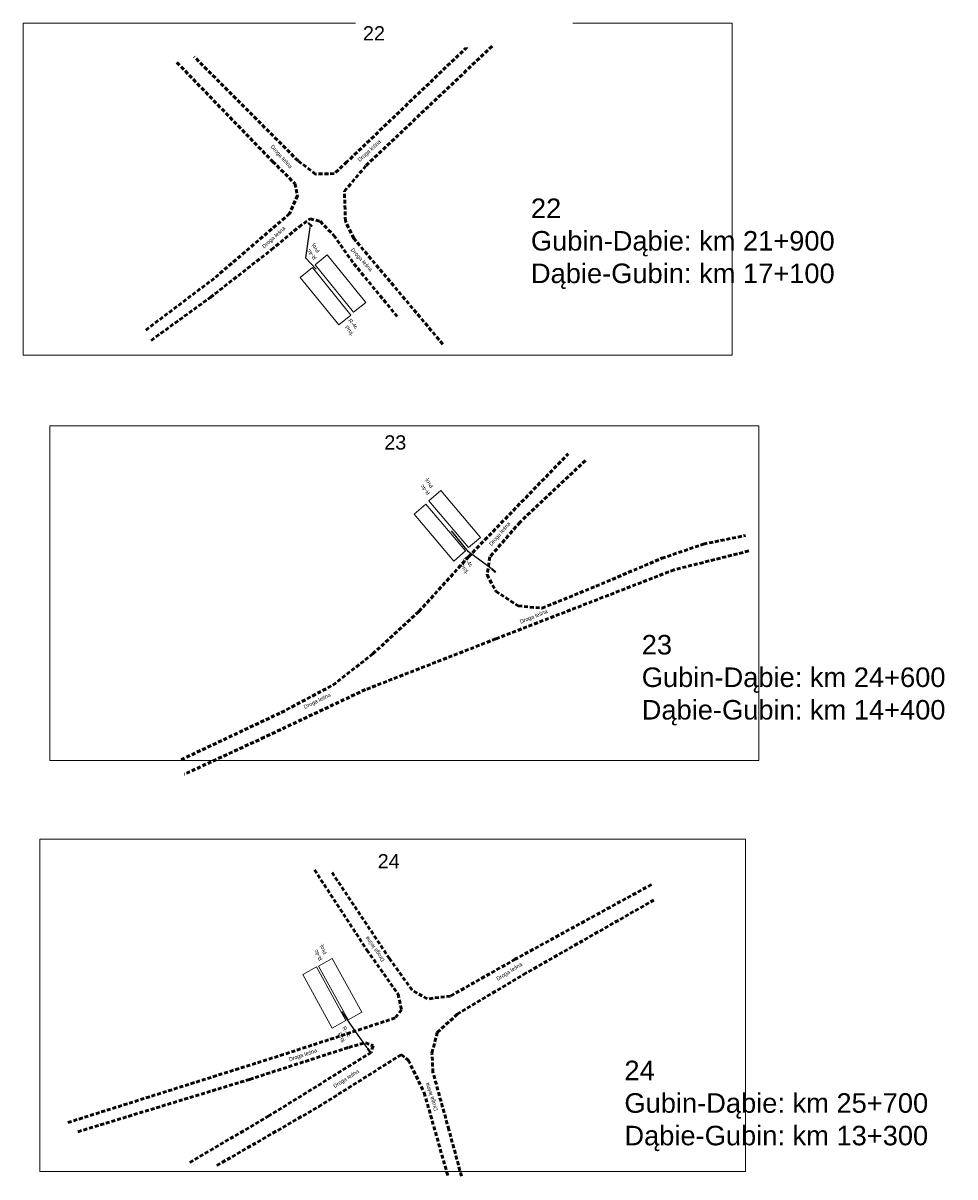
# Model space of a CAD drawing. Header units: millimetres. Extents: x -32728 to 3439, y -21222 to 1675.
# Tile 21 of 49: x 2728 to 2967, y -443 to -148. Entities that reach past the tile are written whole.
import ezdxf
from ezdxf import colors
from ezdxf.entities.mleader import LeaderData, LeaderLine
from ezdxf.math import Vec2, Vec3

# ---------------------------------------------------------------- set-up
doc = ezdxf.new("R2010")
doc.units = ezdxf.units.MM
doc.linetypes.add('2', pattern=[1.5, 1, -0.5])
doc.layers.add('0  podklady', color=250, linetype='Continuous', lineweight=5, plot=False)
doc.layers.add('0 pomoc', color=61, linetype='Continuous', lineweight=30, plot=False)
doc.layers.add('10 znaki pionowe projektowane', color=1, linetype='Continuous', lineweight=15)
doc.layers.add('2 krawedz jezdni', color=7, linetype='2', lineweight=50, true_color=0x000000)
doc.layers.add('4 wymiary', color=7, linetype='Continuous', lineweight=15, true_color=0x000000)
doc.styles.add('plan', font='arial.ttf', dxfattribs={"height": 1})
doc.styles.get("Standard").update_dxf_attribs({"font": 'arial.ttf'})
picture_1 = doc.add_image_def('image46.png', size_in_pixel=(1889, 884))
picture_2 = doc.add_image_def('image47.png', size_in_pixel=(1889, 891))
picture_3 = doc.add_image_def('image48.png', size_in_pixel=(1879, 885))
picture_4 = doc.add_image_def('image93.png', size_in_pixel=(2967, 756))
picture_5 = doc.add_image_def('image94.png', size_in_pixel=(2967, 756))
picture_6 = doc.add_image_def('image95.png', size_in_pixel=(2967, 756))
picture_7 = doc.add_image_def('image96.png', size_in_pixel=(2967, 756))
picture_8 = doc.add_image_def('image97.png', size_in_pixel=(2967, 756))
picture_9 = doc.add_image_def('image98.png', size_in_pixel=(2967, 756))

# ---------------------------------------------------------------- blocks, each defined once
blk = doc.blocks.new('Słupek')
h = blk.add_hatch(color=256)
h.paths.add_polyline_path([(-50, -5), (0, -5), (50, -5), (50, -10), (-50, -10)])
h.paths.add_polyline_path([(5, 0, 1), (-5, 0, 1)])
at = {"color": 7}
blk.add_lwpolyline([(-50, -5), (50, -5), (50, -10), (-50, -10)], close=True, dxfattribs=at)
blk.add_circle((0, 0), 5, dxfattribs=at)
blk = doc.blocks.new('P_Opis_Pionowe')
at = {"flags": 1}
for tag, p in [('Wielkość', (0, -1.2)), ('Aktywny', (0, -3.6)), ('Odblaskowość', (0, -2.4)), ('Ilość', (0, -4.8)), ('Dodatkowe', (0, -6)), ('Kilometraż', (0, -7.2)), ('NrDrogi', (0, -8.4))]:
    blk.add_attdef(tag, p, '', height=1, dxfattribs=at)
for tag, p in [('Symbol', (0, 0)), ('Stan', (5, 0))]:
    blk.add_attdef(tag, p, '', height=1)

msp = doc.modelspace()

# ---------------------------------------------------------------- linework, layer by layer
at = {"layer": '2 krawedz jezdni'}
for points in [[(2841.585, -154.037), (2810.814, -183.488), (2807.54, -186.479), (2802.743, -186.592), (2798.284, -183.205), (2771.667, -156.566)], [(2767.242, -158.011), (2791.748, -183.375), (2797.449, -189.019), (2798.126, -192.066), (2796.094, -196.751), (2776.799, -213.297), (2759.189, -226.571)], [(2760.634, -229.19), (2775.805, -218.173), (2791.428, -205.982), (2798.528, -200.09), (2801.35, -198.058), (2803.946, -198.679), (2807.445, -202.291), (2812.581, -209.572), (2823.813, -223.23)], [(2871.923, -259.922), (2855.161, -275.746), (2847.424, -284.655), (2846.721, -289.227), (2848.948, -293.447), (2854.692, -297.198), (2860.787, -297.784), (2874.619, -292.157), (2891.499, -285.007), (2902.166, -281.373), (2912.951, -279.146)], [(2913.771, -283.131), (2894.664, -287.937), (2848.948, -305.638), (2815.54, -318.649), (2789.635, -330.84), (2769.121, -340.335)], [(2840.169, -443.302), (2836.914, -431.35), (2832.845, -416.652), (2832.591, -411.719), (2833.964, -406.481), (2839.05, -401.802), (2856.036, -391.631), (2889.571, -372.478)], [(2741.86, -431.876), (2785.865, -418.466), (2811.253, -410.264), (2815.55, -409.092), (2817.502, -409.873), (2816.982, -411.566), (2790.813, -427.84), (2770.372, -439.818)], [(2777.479, -440.531), (2803.518, -425.476), (2824.728, -412.125), (2826.529, -413.529), (2830.608, -421.891), (2836.731, -443.454)]]:
    msp.add_lwpolyline(points, dxfattribs=at)

# ---------------------------------------------------------------- block references
at = {"layer": '10 znaki pionowe projektowane'}
for p, xscale, yscale, zscale, rotation in [((2801.382, -199.544), 0.01217587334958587, 0.01217587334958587, 0.01217587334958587, 317.442588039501), ((2801.389, -199.544), 0.01217587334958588, 0.01217587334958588, 0.01217587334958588, 137.8937265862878), ((2848.381, -288.134), 0.01217587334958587, 0.01217587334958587, 0.01217587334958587, 317.442588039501), ((2848.388, -288.134), 0.01217587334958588, 0.01217587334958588, 0.01217587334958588, 137.8937265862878), ((2816.477, -411.085), 0.01217587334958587, 0.01217587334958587, 0.01217587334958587, 305.6210996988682), ((2816.483, -411.087), 0.01217587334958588, 0.01217587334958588, 0.01217587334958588, 126.0722382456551)]:
    msp.add_blockref('Słupek', p, dxfattribs=dict(at, xscale=xscale, yscale=yscale, zscale=zscale, rotation=rotation))
ref = msp.add_blockref('P_Opis_Pionowe', (2803.104, -207.988), dxfattribs=dict(at, rotation=130.7048802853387))
ref.add_attrib('Symbol', 'R-4c', (2803.104, -207.988), dxfattribs={"layer": '0', "height": 1, "rotation": 6610.70488})
ref.add_attrib('Stan', 'Proj.', (2803.939, -206.219), dxfattribs={"layer": '0', "height": 1, "rotation": 6610.70488})
ref = msp.add_blockref('P_Opis_Pionowe', (2811.039, -224.14), dxfattribs=dict(at, rotation=310.7048802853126))
ref.add_attrib('Symbol', 'R-4c', (2811.039, -224.14), dxfattribs={"layer": '0', "height": 1, "rotation": 7150.70488})
ref.add_attrib('Stan', 'Proj.', (2810.203, -225.909), dxfattribs={"layer": '0', "height": 1, "rotation": 7150.70488})
ref = msp.add_blockref('P_Opis_Pionowe', (2832.183, -268.243), dxfattribs=dict(at, rotation=130.3581850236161))
ref.add_attrib('Symbol', 'R-4c', (2832.183, -268.243), dxfattribs={"layer": '0', "height": 1, "rotation": 8050.35819})
ref.add_attrib('Stan', 'Proj.', (2833.03, -266.479), dxfattribs={"layer": '0', "height": 1, "rotation": 8050.35819})
ref = msp.add_blockref('P_Opis_Pionowe', (2840.508, -285.132), dxfattribs=dict(at, rotation=310.3581850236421))
ref.add_attrib('Symbol', 'R-4c', (2840.508, -285.132), dxfattribs={"layer": '0', "height": 1, "rotation": 7870.35819})
ref.add_attrib('Stan', 'Proj.', (2839.662, -286.895), dxfattribs={"layer": '0', "height": 1, "rotation": 7870.35819})
ref = msp.add_blockref('P_Opis_Pionowe', (2804.608, -387.686), dxfattribs=dict(at, rotation=119.605768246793))
ref.add_attrib('Symbol', 'R-4c', (2804.608, -387.686), dxfattribs={"layer": '0', "height": 1, "rotation": 9479.60577})
ref.add_attrib('Stan', 'Proj.', (2805.768, -386.111), dxfattribs={"layer": '0', "height": 1, "rotation": 9479.60577})
ref = msp.add_blockref('P_Opis_Pionowe', (2809.551, -405.235), dxfattribs=dict(at, rotation=299.6057682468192))
ref.add_attrib('Symbol', 'R-4c', (2809.551, -405.235), dxfattribs={"layer": '0', "height": 1, "rotation": 8939.60577})
ref.add_attrib('Stan', 'Proj.', (2808.39, -406.81), dxfattribs={"layer": '0', "height": 1, "rotation": 8939.60577})

# ---------------------------------------------------------------- texts
at = {"layer": '0 pomoc', "color": 1, "char_height": 5, "width": 94.7938, "attachment_point": 1}
for s, insert in [('22\\PGubin-Dąbie: km 21+900\\PDąbie-Gubin: km 17+100', (2857.949, -192.85)), ('23\\PGubin-Dąbie: km 24+600\\PDąbie-Gubin: km 14+400', (2886.347, -304.635)), ('24\\PGubin-Dąbie: km 25+700\\PDąbie-Gubin: km 13+300', (2881.905, -413.685))]:
    msp.add_mtext(s, dxfattribs=dict(at, insert=insert))
at = {"layer": '4 wymiary', "char_height": 1, "width": 16.73043, "attachment_point": 1, "style": 'plan'}
for insert, rotation in [((2791.885, -178.972), 312.13548), ((2813.403, -182.782), 42.61695), ((2788.932, -204.956), 42.61695), ((2812.452, -205.397), 312.13548), ((2847.116, -281.255), 49.44227), ((2854.967, -300.843), 22.15857), ((2799.568, -322.72), 26.10054), ((2819.697, -388.469), 124.88575), ((2848.955, -392.4), 32.24716), ((2795.78, -412.923), 18.76934), ((2807.151, -419.887), 32.83102), ((2833.175, -426.669), 108.67673)]:
    msp.add_mtext('Droga leśna', dxfattribs=dict(at, insert=insert, rotation=rotation))

# ---------------------------------------------------------------- pictures from other files: only their frames are drawn
at = {"layer": '0  podklady'}
image = msp.add_image(picture_1, insert=(2727.808, -232.972), size_in_units=(181.752, 85.055), rotation=0, dxfattribs=at)
image.dxf.flags = 7
image = msp.add_image(picture_2, insert=(2734.629, -336.796), size_in_units=(181.752, 85.728), rotation=0, dxfattribs=at)
image.dxf.flags = 7
image = msp.add_image(picture_3, insert=(2732.115, -442.097), size_in_units=(180.79, 85.151), rotation=0, dxfattribs=at)
image.dxf.flags = 7
at = {"layer": '10 znaki pionowe projektowane'}
image = msp.add_image(picture_5, insert=(2815.613, -219.477), size_in_units=(15.698, 4), rotation=129.00941, dxfattribs=at)
image.dxf.flags = 7
image = msp.add_image(picture_4, insert=(2798.827, -213.05), size_in_units=(15.698, 4), rotation=-50.99059, dxfattribs=at)
image.dxf.flags = 7
image = msp.add_image(picture_7, insert=(2844.988, -279.635), size_in_units=(15.698, 4), rotation=130.35592, dxfattribs=at)
image.dxf.flags = 7
image = msp.add_image(picture_6, insert=(2828, -273.739), size_in_units=(15.698, 4), rotation=-49.64408, dxfattribs=at)
image.dxf.flags = 7
image = msp.add_image(picture_8, insert=(2799.464, -391.606), size_in_units=(15.698, 4), rotation=-61.08458, dxfattribs=at)
image.dxf.flags = 7
image = msp.add_image(picture_9, insert=(2814.638, -401.265), size_in_units=(15.698, 4), rotation=118.91542, dxfattribs=at)
image.dxf.flags = 7

# ---------------------------------------------------------------- leaders
ml = msp.add_multileader_mtext('Standard', dxfattribs=at)
ml.set_content('', color=256)
ml.set_leader_properties()
ml.build(insert=Vec2(0, 0))
ml.multileader.update_dxf_attribs({"has_dogleg": 0, "arrow_head_size": 0.8})
ctx = ml.context
ctx.base_point, ctx.char_height, ctx.arrow_head_size, ctx.landing_gap_size, ctx.plane_origin, ctx.plane_x_axis, ctx.plane_y_axis = Vec3(2803.713, -210.764), 0.8, 0.8, 0.4, Vec3(2914.505, -84.969), Vec3(-0.9704642, -0.2412452), Vec3(0.2412452, -0.9704642)
ctx.text_align_type = 2
notes = []
notes.append((ctx, [(0, (1, 1, 0), (2801.384, -211.343), (0.9704642, 0.2412452), 1.6, [(0, [(2801.375, -199.526), (2800.206, -208.079)], 256, [])])]))
ctx.mtext.insert, ctx.mtext.text_direction, ctx.mtext.rotation, ctx.mtext.alignment, ctx.mtext.flow_direction = Vec3(2803.422, -211.249), Vec3(-0.9704642, -0.2412452), 3.3852414, 3, 5
ml = msp.add_multileader_mtext('Standard', dxfattribs=at)
ml.set_content('', color=256)
ml.set_leader_properties()
ml.build(insert=Vec2(0, 0))
ml.multileader.update_dxf_attribs({"has_dogleg": 0, "arrow_head_size": 0.8})
ctx = ml.context
ctx.base_point, ctx.char_height, ctx.arrow_head_size, ctx.landing_gap_size, ctx.plane_origin, ctx.plane_x_axis, ctx.plane_y_axis = Vec3(2837.603, -277.95), 0.8, 0.8, 0.4, Vec3(2962.253, -174.175), Vec3(-0.9704642, -0.2412452), Vec3(0.2412452, -0.9704642)
notes.append((ctx, [(0, (1, 1, 0), (2839.155, -277.564), (-0.9704642, -0.2412452), 1.6, [(0, [(2848.387, -288.104), (2841.966, -283.311)], 256, [])])]))
ctx.mtext.insert, ctx.mtext.text_direction, ctx.mtext.rotation, ctx.mtext.flow_direction = Vec3(2837.311, -278.435), Vec3(-0.9704642, -0.2412452), 3.3852414, 5
ml = msp.add_multileader_mtext('Standard', dxfattribs=at)
ml.set_content('', color=256)
ml.set_leader_properties()
ml.build(insert=Vec2(0, 0))
ml.multileader.update_dxf_attribs({"has_dogleg": 0, "arrow_head_size": 0.8})
ctx = ml.context
ctx.base_point, ctx.char_height, ctx.arrow_head_size, ctx.landing_gap_size, ctx.plane_origin, ctx.plane_x_axis, ctx.plane_y_axis = Vec3(2809.501, -401.05), 0.8, 0.8, 0.4, Vec3(2951.28, -322.871), Vec3(-0.9993035, -0.0373162), Vec3(0.0373162, -0.9993035)
notes.append((ctx, [(0, (1, 1, 0), (2811.1, -400.99), (-0.9993035, -0.0373162), 1.6, [(0, [(2816.489, -411.056), (2812.677, -405.734)], 256, [])])]))
ctx.mtext.insert, ctx.mtext.text_direction, ctx.mtext.rotation, ctx.mtext.flow_direction = Vec3(2809.116, -401.465), Vec3(-0.9993035, -0.0373162), 3.1789175, 5
for ctx, leaders in notes:
    for number, flags, end, landing, length, lines in leaders:
        leader = LeaderData()
        leader.index, (leader.has_last_leader_line, leader.has_dogleg_vector, leader.attachment_direction) = number, flags
        leader.last_leader_point, leader.dogleg_vector, leader.dogleg_length = Vec3(end), Vec3(landing), length
        for number, points, colour, breaks in lines:
            line = LeaderLine()
            line.index, line.vertices, line.color, line.breaks = number, Vec3.list(points), colors.encode_raw_color(colour), breaks
            leader.lines.append(line)
        ctx.leaders.append(leader)

# ---------------------------------------------------------------- next in the draw order: texts
at = {"layer": '0  podklady', "color": 1, "char_height": 3.636, "width": 51.91881, "attachment_point": 1, "bg_fill": 2}
for s, insert in [('22', (2814.898, -148.714)), ('23', (2820.362, -253.507)), ('24', (2818.673, -360.778))]:
    msp.add_mtext(s, dxfattribs=dict(at, insert=insert))

# ---------------------------------------------------------------- next in the draw order: linework, layer by layer
at = {"layer": '2 krawedz jezdni'}
for points in [[(2835.369, -230.163), (2812.541, -203.061), (2810.396, -198.659), (2810.17, -190.983), (2815.701, -184.436), (2848.357, -153.496)], [(2768.3, -336.584), (2793.972, -324.51), (2807.218, -317.477), (2817.416, -309.506), (2829.255, -298.604), (2841.915, -284.655), (2867.469, -258.28)], [(2802.504, -364.829), (2815.93, -385.335), (2823.905, -396.645), (2824.8, -400.633), (2823.172, -402.748), (2794.588, -412.086), (2739.256, -429.532)], [(2888.839, -368.572), (2853.931, -387.695), (2837.331, -397.134), (2831.391, -397.866), (2827.485, -395.588), (2821.708, -387.532), (2806.817, -365.236)]]:
    msp.add_lwpolyline(points, dxfattribs=at)

doc.saveas('drawing.dxf')
